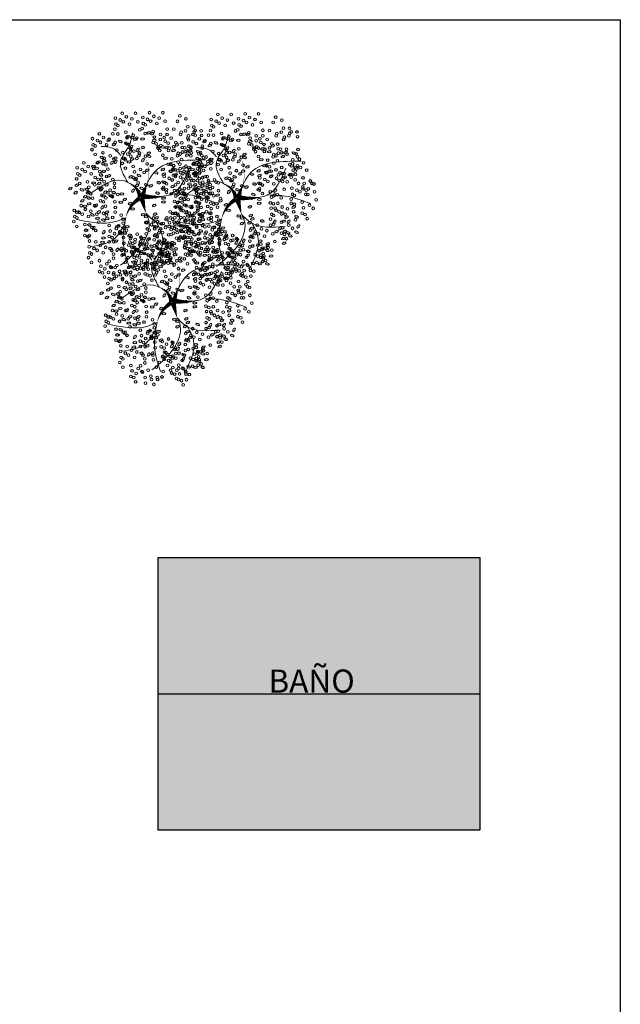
# Model space of a CAD drawing. Header units: millimetres. Extents: x 2152 to 2451, y 445 to 514.
# Tile 9 of 23: x 2216 to 2234, y 474 to 504. Entities that reach past the tile are written whole.
import ezdxf

# ---------------------------------------------------------------- set-up
doc = ezdxf.new("R2010")
doc.units = ezdxf.units.MM
doc.layers.add('01 - Vegetación', color=3, linetype='Continuous', lineweight=0)
doc.layers.add('Cotas', color=3, linetype='Continuous')
doc.layers.add('PAREDE', color=6, linetype='Continuous')

# ---------------------------------------------------------------- blocks, each defined once
blk = doc.blocks.new('17')
at = {"layer": '01 - Vegetación'}
for points in [[(4495.84, 1680.23, 1.33, 0.0221, 0.199177), (4489.97, 1684.48, 0.0221, 0.0221, 1.224983)], [(4496.02, 1680.23, 1.33, 0.0221, 0.286986), (4500.47, 1683.82, 0.0221, 0.0221, -1.494927)], [(4497.07, 1679.43, 0.133, 0.0221, 0.381476), (4512.91, 1682.47, 0.0221, 0.0221, -1.841687)], [(4496.02, 1679.76, 1.77, 0.0221, 0), (4491.39, 1678.53, 0.0221, 0.0221, 0)], [(4496.02, 1679.66, 1.77, 0.0221, 0), (4500.28, 1678.15, 0.0221, 0.0221, 0)], [(4496.4, 1679.85, 1.77, 0.0221, 0.074947), (4496.4, 1672.95, 0.0221, 0.0221, 0.762797)]]:
    blk.add_lwpolyline(points, format="xyseb", dxfattribs=at)
for points in [[(4490, 1684.47), (4488.83, 1687.51), (4489.5, 1699.09)], [(4487.73, 1684.98), (4483.44, 1688.25), (4481.42, 1694.81)], [(4497.83, 1680.19), (4501.11, 1685.48), (4497.33, 1694.81)], [(4508.5, 1685.98), (4510.45, 1688), (4511.21, 1691.78)], [(4490, 1684.47), (4482.94, 1685.23), (4475.36, 1683.47)], [(4491.39, 1678.53), (4489.02, 1677.58), (4485.46, 1677.92), (4475.87, 1685.99)], [(4500.47, 1683.82), (4506.92, 1685.99), (4511.46, 1683.47), (4515.25, 1682.46)], [(4497.07, 1679.43), (4503.89, 1675.65), (4507.17, 1660.78)], [(4488.74, 1675.4), (4484.7, 1673.64), (4475.11, 1676.16)], [(4491.39, 1678.53), (4489, 1675.9), (4487.73, 1665.57)], [(4496.57, 1678.43), (4497.07, 1670.86), (4505.15, 1665.32)], [(4497.07, 1670.11), (4496.82, 1665.57), (4494.55, 1658.01)]]:
    blk.add_spline(points, degree=3, dxfattribs=at)
blk = doc.blocks.new('16')
at = {"layer": '01 - Vegetación'}
h = blk.add_hatch(color=40, dxfattribs=at)
h.set_gradient(color1=(255, 191, 0), color2=(223, 255, 127), rotation=180, centered=1, tint=1, name='INVSPHERICAL')
edge = h.paths.add_edge_path()
edge.add_ellipse((4538.847, 1678.642), major_axis=(-0.0033, 0.0777), ratio=0.578492, start_angle=0, end_angle=360, ccw=False)
edge = h.paths.add_edge_path()
edge.add_ellipse((4538.961, 1678.487), major_axis=(-0.0349, 0.0695), ratio=0.578492, start_angle=0, end_angle=360, ccw=False)
edge = h.paths.add_edge_path()
edge.add_ellipse((4538.69, 1678.926), major_axis=(-0.0594, 0.0503), ratio=0.578492, start_angle=0, end_angle=360, ccw=False)
edge = h.paths.add_edge_path()
edge.add_ellipse((4538.676, 1678.266), major_axis=(-0.0033, 0.0777), ratio=0.578492, start_angle=0, end_angle=360, ccw=False)
edge = h.paths.add_edge_path()
edge.add_ellipse((4541.23, 1679.281), major_axis=(0.0274, 0.0728), ratio=0.578492, start_angle=0, end_angle=360, ccw=False)
edge = h.paths.add_edge_path()
edge.add_ellipse((4540.829, 1679.36), major_axis=(-0.0349, 0.0695), ratio=0.578492, start_angle=0, end_angle=360, ccw=False)
edge = h.paths.add_edge_path()
edge.add_ellipse((4541.174, 1679.607), major_axis=(-0.0349, 0.0695), ratio=0.578492, start_angle=0, end_angle=360, ccw=False)
edge = h.paths.add_edge_path()
edge.add_ellipse((4541.072, 1679.421), major_axis=(0.0274, 0.0728), ratio=0.578492, start_angle=0, end_angle=360, ccw=False)
edge = h.paths.add_edge_path()
edge.add_ellipse((4540.113, 1679.632), major_axis=(-0.0349, 0.0695), ratio=0.578492, start_angle=0, end_angle=360, ccw=False)
edge = h.paths.add_edge_path()
edge.add_ellipse((4540.279, 1679.843), major_axis=(-0.0349, 0.0695), ratio=0.578492, start_angle=0, end_angle=360, ccw=False)
edge = h.paths.add_edge_path()
edge.add_ellipse((4540.165, 1679.999), major_axis=(-0.0033, 0.0777), ratio=0.578492, start_angle=0, end_angle=360, ccw=False)
edge = h.paths.add_edge_path()
edge.add_ellipse((4540.499, 1679.956), major_axis=(-0.0033, 0.0777), ratio=0.578492, start_angle=0, end_angle=360, ccw=False)
edge = h.paths.add_edge_path()
edge.add_ellipse((4540.629, 1679.513), major_axis=(-0.0594, 0.0503), ratio=0.578492, start_angle=0, end_angle=360, ccw=False)
edge = h.paths.add_edge_path()
edge.add_ellipse((4540.551, 1680.278), major_axis=(0.0274, 0.0728), ratio=0.578492, start_angle=0, end_angle=360, ccw=False)
edge = h.paths.add_edge_path()
edge.add_ellipse((4539.201, 1679.744), major_axis=(-0.0033, 0.0777), ratio=0.578492, start_angle=0, end_angle=360, ccw=False)
edge = h.paths.add_edge_path()
edge.add_ellipse((4539.14, 1679.893), major_axis=(0.0274, 0.0728), ratio=0.578492, start_angle=0, end_angle=360, ccw=False)
edge = h.paths.add_edge_path()
edge.add_ellipse((4539.208, 1680.126), major_axis=(-0.0033, 0.0777), ratio=0.578492, start_angle=0, end_angle=360, ccw=False)
edge = h.paths.add_edge_path()
edge.add_ellipse((4538.979, 1680.681), major_axis=(-0.0594, 0.0503), ratio=0.578492, start_angle=0, end_angle=360, ccw=False)
edge = h.paths.add_edge_path()
edge.add_ellipse((4538.577, 1680.728), major_axis=(-0.0033, 0.0777), ratio=0.578492, start_angle=0, end_angle=360, ccw=False)
edge = h.paths.add_edge_path()
edge.add_ellipse((4538.926, 1680.033), major_axis=(0.0274, 0.0728), ratio=0.578492, start_angle=0, end_angle=360, ccw=False)
edge = h.paths.add_edge_path()
edge.add_ellipse((4538.95, 1679.842), major_axis=(0.0274, 0.0728), ratio=0.578492, start_angle=0, end_angle=360, ccw=False)
edge = h.paths.add_edge_path()
edge.add_ellipse((4538.621, 1680.191), major_axis=(-0.0349, 0.0695), ratio=0.578492, start_angle=0, end_angle=360, ccw=False)
edge = h.paths.add_edge_path()
edge.add_ellipse((4538.328, 1680.411), major_axis=(0.0274, 0.0728), ratio=0.578492, start_angle=0, end_angle=360, ccw=False)
edge = h.paths.add_edge_path()
edge.add_ellipse((4538.283, 1680.138), major_axis=(-0.0594, 0.0503), ratio=0.578492, start_angle=0, end_angle=360, ccw=False)
edge = h.paths.add_edge_path()
edge.add_ellipse((4538.32, 1679.993), major_axis=(-0.0594, 0.0503), ratio=0.578492, start_angle=0, end_angle=360, ccw=False)
edge = h.paths.add_edge_path()
edge.add_ellipse((4538.755, 1680.687), major_axis=(-0.0033, 0.0777), ratio=0.578492, start_angle=0, end_angle=360, ccw=False)
edge = h.paths.add_edge_path()
edge.add_ellipse((4538.834, 1681.261), major_axis=(-0.0349, 0.0695), ratio=0.578492, start_angle=0, end_angle=360, ccw=False)
edge = h.paths.add_edge_path()
edge.add_ellipse((4539.054, 1681.374), major_axis=(-0.0033, 0.0777), ratio=0.578492, start_angle=0, end_angle=360, ccw=False)
edge = h.paths.add_edge_path()
edge.add_ellipse((4539.147, 1681.076), major_axis=(-0.0594, 0.0503), ratio=0.578492, start_angle=0, end_angle=360, ccw=False)
edge = h.paths.add_edge_path()
edge.add_ellipse((4539.52, 1680.541), major_axis=(-0.0033, 0.0777), ratio=0.578492, start_angle=0, end_angle=360, ccw=False)
edge = h.paths.add_edge_path()
edge.add_ellipse((4539.459, 1680.689), major_axis=(0.0274, 0.0728), ratio=0.578492, start_angle=0, end_angle=360, ccw=False)
edge = h.paths.add_edge_path()
edge.add_ellipse((4539.527, 1680.923), major_axis=(-0.0033, 0.0777), ratio=0.578492, start_angle=0, end_angle=360, ccw=False)
edge = h.paths.add_edge_path()
edge.add_ellipse((4539.265, 1681.244), major_axis=(0.0274, 0.0728), ratio=0.578492, start_angle=0, end_angle=360, ccw=False)
edge = h.paths.add_edge_path()
edge.add_ellipse((4539.188, 1677.478), major_axis=(-0.0594, 0.0503), ratio=0.578492, start_angle=0, end_angle=360, ccw=False)
edge = h.paths.add_edge_path()
edge.add_ellipse((4539.473, 1678.19), major_axis=(0.0274, 0.0728), ratio=0.578492, start_angle=0, end_angle=360, ccw=False)
edge = h.paths.add_edge_path()
edge.add_ellipse((4540.696, 1678.325), major_axis=(0.0274, 0.0728), ratio=0.578492, start_angle=0, end_angle=360, ccw=False)
edge = h.paths.add_edge_path()
edge.add_ellipse((4540.33, 1678.305), major_axis=(-0.0033, 0.0777), ratio=0.578492, start_angle=0, end_angle=360, ccw=False)
edge = h.paths.add_edge_path()
edge.add_ellipse((4540.174, 1678.307), major_axis=(-0.0033, 0.0777), ratio=0.578492, start_angle=0, end_angle=360, ccw=False)
edge = h.paths.add_edge_path()
edge.add_ellipse((4540.488, 1677.717), major_axis=(-0.0594, 0.0503), ratio=0.578492, start_angle=0, end_angle=360, ccw=False)
edge = h.paths.add_edge_path()
edge.add_ellipse((4540.676, 1677.675), major_axis=(-0.0594, 0.0503), ratio=0.578492, start_angle=0, end_angle=360, ccw=False)
edge = h.paths.add_edge_path()
edge.add_ellipse((4539.469, 1677.341), major_axis=(-0.0033, 0.0777), ratio=0.578492, start_angle=0, end_angle=360, ccw=False)
edge = h.paths.add_edge_path()
edge.add_ellipse((4539.773, 1677.406), major_axis=(-0.0594, 0.0503), ratio=0.578492, start_angle=0, end_angle=360, ccw=False)
edge = h.paths.add_edge_path()
edge.add_ellipse((4539.631, 1677.23), major_axis=(-0.0349, 0.0695), ratio=0.578492, start_angle=0, end_angle=360, ccw=False)
edge = h.paths.add_edge_path()
edge.add_ellipse((4539.445, 1677.695), major_axis=(-0.0594, 0.0503), ratio=0.578492, start_angle=0, end_angle=360, ccw=False)
edge = h.paths.add_edge_path()
edge.add_ellipse((4542.676, 1679.136), major_axis=(-0.0033, 0.0777), ratio=0.578492, start_angle=0, end_angle=360, ccw=False)
edge = h.paths.add_edge_path()
edge.add_ellipse((4542.661, 1679.428), major_axis=(-0.0033, 0.0777), ratio=0.578492, start_angle=0, end_angle=360, ccw=False)
edge = h.paths.add_edge_path()
edge.add_ellipse((4542.742, 1679.554), major_axis=(-0.0033, 0.0777), ratio=0.578492, start_angle=0, end_angle=360, ccw=False)
edge = h.paths.add_edge_path()
edge.add_ellipse((4542.776, 1679.728), major_axis=(-0.0349, 0.0695), ratio=0.578492, start_angle=0, end_angle=360, ccw=False)
edge = h.paths.add_edge_path()
edge.add_ellipse((4542.477, 1679.745), major_axis=(0.0274, 0.0728), ratio=0.578492, start_angle=0, end_angle=360, ccw=False)
edge = h.paths.add_edge_path()
edge.add_ellipse((4542.578, 1680.02), major_axis=(0.0274, 0.0728), ratio=0.578492, start_angle=0, end_angle=360, ccw=False)
edge = h.paths.add_edge_path()
edge.add_ellipse((4542.466, 1680.268), major_axis=(-0.0349, 0.0695), ratio=0.578492, start_angle=0, end_angle=360, ccw=False)
edge = h.paths.add_edge_path()
edge.add_ellipse((4542.632, 1680.479), major_axis=(-0.0349, 0.0695), ratio=0.578492, start_angle=0, end_angle=360, ccw=False)
edge = h.paths.add_edge_path()
edge.add_ellipse((4542.359, 1679.577), major_axis=(-0.0594, 0.0503), ratio=0.578492, start_angle=0, end_angle=360, ccw=False)
edge = h.paths.add_edge_path()
edge.add_ellipse((4542.171, 1679.619), major_axis=(-0.0594, 0.0503), ratio=0.578492, start_angle=0, end_angle=360, ccw=False)
edge = h.paths.add_edge_path()
edge.add_ellipse((4542.246, 1679.328), major_axis=(-0.0594, 0.0503), ratio=0.578492, start_angle=0, end_angle=360, ccw=False)
edge = h.paths.add_edge_path()
edge.add_ellipse((4542.369, 1678.498), major_axis=(0.0274, 0.0728), ratio=0.578492, start_angle=0, end_angle=360, ccw=False)
edge = h.paths.add_edge_path()
edge.add_ellipse((4542.902, 1678.749), major_axis=(-0.0349, 0.0695), ratio=0.578492, start_angle=0, end_angle=360, ccw=False)
edge = h.paths.add_edge_path()
edge.add_ellipse((4542.925, 1678.897), major_axis=(-0.0349, 0.0695), ratio=0.578492, start_angle=0, end_angle=360, ccw=False)
edge = h.paths.add_edge_path()
edge.add_ellipse((4542.628, 1678.671), major_axis=(-0.0033, 0.0777), ratio=0.578492, start_angle=0, end_angle=360, ccw=False)
edge = h.paths.add_edge_path()
edge.add_ellipse((4542.11, 1678.896), major_axis=(-0.0349, 0.0695), ratio=0.578492, start_angle=0, end_angle=360, ccw=False)
edge = h.paths.add_edge_path()
edge.add_ellipse((4542.34, 1678.18), major_axis=(-0.0349, 0.0695), ratio=0.578492, start_angle=0, end_angle=360, ccw=False)
edge = h.paths.add_edge_path()
edge.add_ellipse((4538.137, 1679.191), major_axis=(-0.0349, 0.0695), ratio=0.578492, start_angle=0, end_angle=360, ccw=False)
edge = h.paths.add_edge_path()
edge.add_ellipse((4538.099, 1678.758), major_axis=(-0.0594, 0.0503), ratio=0.578492, start_angle=0, end_angle=360, ccw=False)
edge = h.paths.add_edge_path()
edge.add_ellipse((4537.796, 1678.552), major_axis=(0.0274, 0.0728), ratio=0.578492, start_angle=0, end_angle=360, ccw=False)
edge = h.paths.add_edge_path()
edge.add_ellipse((4537.776, 1678.277), major_axis=(-0.0033, 0.0777), ratio=0.578492, start_angle=0, end_angle=360, ccw=False)
edge = h.paths.add_edge_path()
edge.add_ellipse((4539.181, 1678.6), major_axis=(-0.0033, 0.0777), ratio=0.578492, start_angle=0, end_angle=360, ccw=False)
edge = h.paths.add_edge_path()
edge.add_ellipse((4538.502, 1678.968), major_axis=(-0.0594, 0.0503), ratio=0.578492, start_angle=0, end_angle=360, ccw=False)
edge = h.paths.add_edge_path()
edge.add_ellipse((4538.615, 1679.216), major_axis=(-0.0594, 0.0503), ratio=0.578492, start_angle=0, end_angle=360, ccw=False)
edge = h.paths.add_edge_path()
edge.add_ellipse((4538.188, 1679.557), major_axis=(-0.0033, 0.0777), ratio=0.578492, start_angle=0, end_angle=360, ccw=False)
edge = h.paths.add_edge_path()
edge.add_ellipse((4538.203, 1679.265), major_axis=(-0.0033, 0.0777), ratio=0.578492, start_angle=0, end_angle=360, ccw=False)
edge = h.paths.add_edge_path()
edge.add_ellipse((4538.285, 1679.391), major_axis=(-0.0033, 0.0777), ratio=0.578492, start_angle=0, end_angle=360, ccw=False)
edge = h.paths.add_edge_path()
edge.add_ellipse((4538.856, 1679.647), major_axis=(-0.0349, 0.0695), ratio=0.578492, start_angle=0, end_angle=360, ccw=False)
edge = h.paths.add_edge_path()
edge.add_ellipse((4538.272, 1678.751), major_axis=(0.0274, 0.0728), ratio=0.578492, start_angle=0, end_angle=360, ccw=False)
edge = h.paths.add_edge_path()
edge.add_ellipse((4540.863, 1678.985), major_axis=(0.0274, 0.0728), ratio=0.578492, start_angle=0, end_angle=360, ccw=False)
edge = h.paths.add_edge_path()
edge.add_ellipse((4540.823, 1678.811), major_axis=(-0.0349, 0.0695), ratio=0.578492, start_angle=0, end_angle=360, ccw=False)
edge = h.paths.add_edge_path()
edge.add_ellipse((4541.446, 1678.949), major_axis=(-0.0349, 0.0695), ratio=0.578492, start_angle=0, end_angle=360, ccw=False)
edge = h.paths.add_edge_path()
edge.add_ellipse((4540.434, 1680.393), major_axis=(-0.0033, 0.0777), ratio=0.578492, start_angle=0, end_angle=360, ccw=False)
edge = h.paths.add_edge_path()
edge.add_ellipse((4540.419, 1680.685), major_axis=(-0.0033, 0.0777), ratio=0.578492, start_angle=0, end_angle=360, ccw=False)
edge = h.paths.add_edge_path()
edge.add_ellipse((4539.773, 1680.547), major_axis=(-0.0349, 0.0695), ratio=0.578492, start_angle=0, end_angle=360, ccw=False)
edge = h.paths.add_edge_path()
edge.add_ellipse((4539.782, 1680.87), major_axis=(-0.0349, 0.0695), ratio=0.578492, start_angle=0, end_angle=360, ccw=False)
edge = h.paths.add_edge_path()
edge.add_ellipse((4539.668, 1681.126), major_axis=(0.0274, 0.0728), ratio=0.578492, start_angle=0, end_angle=360, ccw=False)
edge = h.paths.add_edge_path()
edge.add_ellipse((4540.336, 1681.276), major_axis=(0.0274, 0.0728), ratio=0.578492, start_angle=0, end_angle=360, ccw=False)
edge = h.paths.add_edge_path()
edge.add_ellipse((4540.381, 1681.413), major_axis=(-0.0349, 0.0695), ratio=0.578492, start_angle=0, end_angle=360, ccw=False)
edge = h.paths.add_edge_path()
edge.add_ellipse((4540.225, 1681.525), major_axis=(-0.0349, 0.0695), ratio=0.578492, start_angle=0, end_angle=360, ccw=False)
edge = h.paths.add_edge_path()
edge.add_ellipse((4540.009, 1681.424), major_axis=(-0.0033, 0.0777), ratio=0.578492, start_angle=0, end_angle=360, ccw=False)
edge = h.paths.add_edge_path()
edge.add_ellipse((4540.106, 1681.258), major_axis=(-0.0033, 0.0777), ratio=0.578492, start_angle=0, end_angle=360, ccw=False)
edge = h.paths.add_edge_path()
edge.add_ellipse((4540.036, 1680.989), major_axis=(-0.0594, 0.0503), ratio=0.578492, start_angle=0, end_angle=360, ccw=False)
edge = h.paths.add_edge_path()
edge.add_ellipse((4539.967, 1680.73), major_axis=(-0.0594, 0.0503), ratio=0.578492, start_angle=0, end_angle=360, ccw=False)
edge = h.paths.add_edge_path()
edge.add_ellipse((4541.92, 1680.217), major_axis=(-0.0033, 0.0777), ratio=0.578492, start_angle=0, end_angle=360, ccw=False)
edge = h.paths.add_edge_path()
edge.add_ellipse((4541.222, 1680.466), major_axis=(-0.0349, 0.0695), ratio=0.578492, start_angle=0, end_angle=360, ccw=False)
edge = h.paths.add_edge_path()
edge.add_ellipse((4541.387, 1680.676), major_axis=(-0.0349, 0.0695), ratio=0.578492, start_angle=0, end_angle=360, ccw=False)
edge = h.paths.add_edge_path()
edge.add_ellipse((4541.251, 1680.784), major_axis=(0.0274, 0.0728), ratio=0.578492, start_angle=0, end_angle=360, ccw=False)
edge = h.paths.add_edge_path()
edge.add_ellipse((4541.818, 1680.659), major_axis=(0.0274, 0.0728), ratio=0.578492, start_angle=0, end_angle=360, ccw=False)
edge = h.paths.add_edge_path()
edge.add_ellipse((4541.942, 1680.743), major_axis=(0.0274, 0.0728), ratio=0.578492, start_angle=0, end_angle=360, ccw=False)
edge = h.paths.add_edge_path()
edge.add_ellipse((4541.762, 1680.886), major_axis=(-0.0349, 0.0695), ratio=0.578492, start_angle=0, end_angle=360, ccw=False)
edge = h.paths.add_edge_path()
edge.add_ellipse((4541.592, 1681.082), major_axis=(-0.0033, 0.0777), ratio=0.578492, start_angle=0, end_angle=360, ccw=False)
edge = h.paths.add_edge_path()
edge.add_ellipse((4541.511, 1680.956), major_axis=(-0.0033, 0.0777), ratio=0.578492, start_angle=0, end_angle=360, ccw=False)
edge = h.paths.add_edge_path()
edge.add_ellipse((4541.775, 1680.201), major_axis=(-0.0594, 0.0503), ratio=0.578492, start_angle=0, end_angle=360, ccw=False)
edge = h.paths.add_edge_path()
edge.add_ellipse((4541.737, 1680.346), major_axis=(-0.0594, 0.0503), ratio=0.578492, start_angle=0, end_angle=360, ccw=False)
edge = h.paths.add_edge_path()
edge.add_ellipse((4541.843, 1679.118), major_axis=(-0.0594, 0.0503), ratio=0.578492, start_angle=0, end_angle=360, ccw=False)
edge = h.paths.add_edge_path()
edge.add_ellipse((4541.881, 1679.551), major_axis=(-0.0349, 0.0695), ratio=0.578492, start_angle=0, end_angle=360, ccw=False)
edge = h.paths.add_edge_path()
edge.add_ellipse((4542.015, 1679.29), major_axis=(-0.0349, 0.0695), ratio=0.578492, start_angle=0, end_angle=360, ccw=False)
edge = h.paths.add_edge_path()
edge.add_ellipse((4541.91, 1679.869), major_axis=(0.0274, 0.0728), ratio=0.578492, start_angle=0, end_angle=360, ccw=False)
edge = h.paths.add_edge_path()
edge.add_ellipse((4541.769, 1679.666), major_axis=(-0.0033, 0.0777), ratio=0.578492, start_angle=0, end_angle=360, ccw=False)
edge = h.paths.add_edge_path()
edge.add_ellipse((4539.676, 1679.115), major_axis=(-0.0033, 0.0777), ratio=0.578492, start_angle=0, end_angle=360, ccw=False)
edge = h.paths.add_edge_path()
edge.add_ellipse((4539.594, 1678.989), major_axis=(-0.0033, 0.0777), ratio=0.578492, start_angle=0, end_angle=360, ccw=False)
edge = h.paths.add_edge_path()
edge.add_ellipse((4539.898, 1679.531), major_axis=(-0.0033, 0.0777), ratio=0.578492, start_angle=0, end_angle=360, ccw=False)
edge = h.paths.add_edge_path()
edge.add_ellipse((4539.697, 1678.641), major_axis=(-0.0349, 0.0695), ratio=0.578492, start_angle=0, end_angle=360, ccw=False)
edge = h.paths.add_edge_path()
edge.add_ellipse((4539.398, 1678.691), major_axis=(-0.0349, 0.0695), ratio=0.578492, start_angle=0, end_angle=360, ccw=False)
edge = h.paths.add_edge_path()
edge.add_ellipse((4539.555, 1678.579), major_axis=(-0.0349, 0.0695), ratio=0.578492, start_angle=0, end_angle=360, ccw=False)
edge = h.paths.add_edge_path()
edge.add_ellipse((4540.714, 1679.167), major_axis=(0.0274, 0.0728), ratio=0.578492, start_angle=0, end_angle=360, ccw=False)
edge = h.paths.add_edge_path()
edge.add_ellipse((4540.549, 1681.79), major_axis=(-0.0349, 0.0695), ratio=0.578492, start_angle=0, end_angle=360, ccw=False)
edge = h.paths.add_edge_path()
edge.add_ellipse((4540.715, 1682.001), major_axis=(-0.0349, 0.0695), ratio=0.578492, start_angle=0, end_angle=360, ccw=False)
edge = h.paths.add_edge_path()
edge.add_ellipse((4540.848, 1681.741), major_axis=(-0.0349, 0.0695), ratio=0.578492, start_angle=0, end_angle=360, ccw=False)
edge = h.paths.add_edge_path()
edge.add_ellipse((4540.661, 1681.542), major_axis=(0.0274, 0.0728), ratio=0.578492, start_angle=0, end_angle=360, ccw=False)
edge = h.paths.add_edge_path()
edge.add_ellipse((4540.684, 1681.351), major_axis=(0.0274, 0.0728), ratio=0.578492, start_angle=0, end_angle=360, ccw=False)
edge = h.paths.add_edge_path()
edge.add_ellipse((4540.56, 1681.267), major_axis=(0.0274, 0.0728), ratio=0.578492, start_angle=0, end_angle=360, ccw=False)
edge = h.paths.add_edge_path()
edge.add_ellipse((4540.528, 1678.539), major_axis=(0.0274, 0.0728), ratio=0.578492, start_angle=0, end_angle=360, ccw=False)
edge = h.paths.add_edge_path()
edge.add_ellipse((4540.38, 1678.647), major_axis=(0.0274, 0.0728), ratio=0.578492, start_angle=0, end_angle=360, ccw=False)
edge = h.paths.add_edge_path()
edge.add_ellipse((4540.034, 1678.678), major_axis=(-0.0349, 0.0695), ratio=0.578492, start_angle=0, end_angle=360, ccw=False)
edge = h.paths.add_edge_path()
edge.add_ellipse((4540.944, 1678.493), major_axis=(0.0274, 0.0728), ratio=0.578492, start_angle=0, end_angle=360, ccw=False)
edge = h.paths.add_edge_path()
edge.add_ellipse((4541.625, 1678.77), major_axis=(-0.0349, 0.0695), ratio=0.578492, start_angle=0, end_angle=360, ccw=False)
edge = h.paths.add_edge_path()
edge.add_ellipse((4541.994, 1678.887), major_axis=(0.0274, 0.0728), ratio=0.578492, start_angle=0, end_angle=360, ccw=False)
edge = h.paths.add_edge_path()
edge.add_ellipse((4541.336, 1678.598), major_axis=(0.0274, 0.0728), ratio=0.578492, start_angle=0, end_angle=360, ccw=False)
edge = h.paths.add_edge_path()
edge.add_ellipse((4539.381, 1678.993), major_axis=(-0.0349, 0.0695), ratio=0.578492, start_angle=0, end_angle=360, ccw=False)
edge = h.paths.add_edge_path()
edge.add_ellipse((4540.938, 1681.079), major_axis=(-0.0033, 0.0777), ratio=0.578492, start_angle=0, end_angle=360, ccw=False)
edge = h.paths.add_edge_path()
edge.add_ellipse((4540.699, 1680.759), major_axis=(-0.0594, 0.0503), ratio=0.578492, start_angle=0, end_angle=360, ccw=False)
edge = h.paths.add_edge_path()
edge.add_ellipse((4540.908, 1680.857), major_axis=(-0.0349, 0.0695), ratio=0.578492, start_angle=0, end_angle=360, ccw=False)
edge = h.paths.add_edge_path()
edge.add_ellipse((4540.863, 1680.561), major_axis=(-0.0349, 0.0695), ratio=0.578492, start_angle=0, end_angle=360, ccw=False)
edge = h.paths.add_edge_path()
edge.add_ellipse((4540.564, 1680.61), major_axis=(-0.0349, 0.0695), ratio=0.578492, start_angle=0, end_angle=360, ccw=False)
edge = h.paths.add_edge_path()
edge.add_ellipse((4539.771, 1681.729), major_axis=(-0.0349, 0.0695), ratio=0.578492, start_angle=0, end_angle=360, ccw=False)
edge = h.paths.add_edge_path()
edge.add_ellipse((4540.968, 1678.302), major_axis=(0.0274, 0.0728), ratio=0.578492, start_angle=0, end_angle=360, ccw=False)
edge = h.paths.add_edge_path()
edge.add_ellipse((4541.908, 1678.227), major_axis=(-0.0033, 0.0777), ratio=0.578492, start_angle=0, end_angle=360, ccw=False)
edge = h.paths.add_edge_path()
edge.add_ellipse((4541.283, 1678.297), major_axis=(-0.0349, 0.0695), ratio=0.578492, start_angle=0, end_angle=360, ccw=False)
edge = h.paths.add_edge_path()
edge.add_ellipse((4541.463, 1678.333), major_axis=(-0.0349, 0.0695), ratio=0.578492, start_angle=0, end_angle=360, ccw=False)
edge = h.paths.add_edge_path()
edge.add_ellipse((4538.021, 1678.159), major_axis=(0.0274, 0.0728), ratio=0.578492, start_angle=0, end_angle=360, ccw=False)
edge = h.paths.add_edge_path()
edge.add_ellipse((4537.772, 1677.992), major_axis=(0.0274, 0.0728), ratio=0.578492, start_angle=0, end_angle=360, ccw=False)
edge = h.paths.add_edge_path()
edge.add_ellipse((4538.082, 1677.841), major_axis=(-0.0033, 0.0777), ratio=0.578492, start_angle=0, end_angle=360, ccw=False)
edge = h.paths.add_edge_path()
edge.add_ellipse((4538.572, 1677.966), major_axis=(-0.0349, 0.0695), ratio=0.578492, start_angle=0, end_angle=360, ccw=False)
edge = h.paths.add_edge_path()
edge.add_ellipse((4538.311, 1677.99), major_axis=(0.0274, 0.0728), ratio=0.578492, start_angle=0, end_angle=360, ccw=False)
edge = h.paths.add_edge_path()
edge.add_ellipse((4538.394, 1678.174), major_axis=(0.0274, 0.0728), ratio=0.578492, start_angle=0, end_angle=360, ccw=False)
edge = h.paths.add_edge_path()
edge.add_ellipse((4538.776, 1677.355), major_axis=(-0.0349, 0.0695), ratio=0.578492, start_angle=0, end_angle=360, ccw=False)
edge = h.paths.add_edge_path()
edge.add_ellipse((4538.597, 1677.319), major_axis=(-0.0349, 0.0695), ratio=0.578492, start_angle=0, end_angle=360, ccw=False)
edge = h.paths.add_edge_path()
edge.add_ellipse((4539.063, 1677.621), major_axis=(-0.0349, 0.0695), ratio=0.578492, start_angle=0, end_angle=360, ccw=False)
edge = h.paths.add_edge_path()
edge.add_ellipse((4539.033, 1676.828), major_axis=(0.0274, 0.0728), ratio=0.578492, start_angle=0, end_angle=360, ccw=False)
edge = h.paths.add_edge_path()
edge.add_ellipse((4539.009, 1677.162), major_axis=(0.0274, 0.0728), ratio=0.578492, start_angle=0, end_angle=360, ccw=False)
edge = h.paths.add_edge_path()
edge.add_ellipse((4538.885, 1677.078), major_axis=(0.0274, 0.0728), ratio=0.578492, start_angle=0, end_angle=360, ccw=False)
edge = h.paths.add_edge_path()
edge.add_ellipse((4539.054, 1677.298), major_axis=(-0.0349, 0.0695), ratio=0.578492, start_angle=0, end_angle=360, ccw=False)
edge = h.paths.add_edge_path()
edge.add_ellipse((4542.221, 1677.913), major_axis=(-0.0033, 0.0777), ratio=0.578492, start_angle=0, end_angle=360, ccw=False)
edge = h.paths.add_edge_path()
edge.add_ellipse((4542.451, 1677.771), major_axis=(-0.0349, 0.0695), ratio=0.578492, start_angle=0, end_angle=360, ccw=False)
edge = h.paths.add_edge_path()
edge.add_ellipse((4541.18, 1677.355), major_axis=(-0.0349, 0.0695), ratio=0.578492, start_angle=0, end_angle=360, ccw=False)
edge = h.paths.add_edge_path()
edge.add_ellipse((4541.671, 1678.102), major_axis=(-0.0033, 0.0777), ratio=0.578492, start_angle=0, end_angle=360, ccw=False)
edge = h.paths.add_edge_path()
edge.add_ellipse((4541.411, 1678.017), major_axis=(-0.0033, 0.0777), ratio=0.578492, start_angle=0, end_angle=360, ccw=False)
edge = h.paths.add_edge_path()
edge.add_ellipse((4542.075, 1677.637), major_axis=(-0.0594, 0.0503), ratio=0.578492, start_angle=0, end_angle=360, ccw=False)
edge = h.paths.add_edge_path()
edge.add_ellipse((4541.252, 1677.826), major_axis=(-0.0349, 0.0695), ratio=0.578492, start_angle=0, end_angle=360, ccw=False)
edge = h.paths.add_edge_path()
edge.add_ellipse((4541.596, 1676.853), major_axis=(-0.0033, 0.0777), ratio=0.578492, start_angle=0, end_angle=360, ccw=False)
edge = h.paths.add_edge_path()
edge.add_ellipse((4541.655, 1677.018), major_axis=(-0.0033, 0.0777), ratio=0.578492, start_angle=0, end_angle=360, ccw=False)
edge = h.paths.add_edge_path()
edge.add_ellipse((4542.033, 1677.371), major_axis=(-0.0349, 0.0695), ratio=0.578492, start_angle=0, end_angle=360, ccw=False)
edge = h.paths.add_edge_path()
edge.add_ellipse((4542.19, 1677.259), major_axis=(-0.0349, 0.0695), ratio=0.578492, start_angle=0, end_angle=360, ccw=False)
edge = h.paths.add_edge_path()
edge.add_ellipse((4542.168, 1676.931), major_axis=(0.0274, 0.0728), ratio=0.578492, start_angle=0, end_angle=360, ccw=False)
edge = h.paths.add_edge_path()
edge.add_ellipse((4542.176, 1677.433), major_axis=(-0.0349, 0.0695), ratio=0.578492, start_angle=0, end_angle=360, ccw=False)
edge = h.paths.add_edge_path()
edge.add_ellipse((4541.313, 1677.094), major_axis=(-0.0349, 0.0695), ratio=0.578492, start_angle=0, end_angle=360, ccw=False)
edge = h.paths.add_edge_path()
edge.add_ellipse((4541.359, 1677.391), major_axis=(-0.0349, 0.0695), ratio=0.578492, start_angle=0, end_angle=360, ccw=False)
edge = h.paths.add_edge_path()
edge.add_ellipse((4540.019, 1676.943), major_axis=(-0.0349, 0.0695), ratio=0.578492, start_angle=0, end_angle=360, ccw=False)
edge = h.paths.add_edge_path()
edge.add_ellipse((4539.641, 1676.826), major_axis=(0.0274, 0.0728), ratio=0.578492, start_angle=0, end_angle=360, ccw=False)
edge = h.paths.add_edge_path()
edge.add_ellipse((4539.262, 1676.754), major_axis=(-0.0594, 0.0503), ratio=0.578492, start_angle=0, end_angle=360, ccw=False)
edge = h.paths.add_edge_path()
edge.add_ellipse((4539.45, 1677.146), major_axis=(-0.0594, 0.0503), ratio=0.578492, start_angle=0, end_angle=360, ccw=False)
at = {"layer": '01 - Vegetación', "extrusion": (0, 0, -1)}
for centre, major_axis in [((4540.715, 1682.001), (-0.0349, 0.0695)), ((4539.771, 1681.729), (-0.0349, 0.0695)), ((4540.225, 1681.525), (-0.0349, 0.0695)), ((4540.549, 1681.79), (-0.0349, 0.0695)), ((4540.848, 1681.741), (-0.0349, 0.0695)), ((4538.834, 1681.261), (-0.0349, 0.0695)), ((4539.054, 1681.374), (-0.0033, 0.0777)), ((4540.009, 1681.424), (-0.0033, 0.0777)), ((4540.106, 1681.258), (-0.0033, 0.0777)), ((4540.381, 1681.413), (-0.0349, 0.0695)), ((4540.938, 1681.079), (-0.0033, 0.0777)), ((4541.592, 1681.082), (-0.0033, 0.0777)), ((4538.577, 1680.728), (-0.0033, 0.0777)), ((4538.755, 1680.687), (-0.0033, 0.0777)), ((4539.527, 1680.923), (-0.0033, 0.0777)), ((4539.782, 1680.87), (-0.0349, 0.0695)), ((4540.419, 1680.685), (-0.0033, 0.0777)), ((4540.908, 1680.857), (-0.0349, 0.0695)), ((4541.387, 1680.676), (-0.0349, 0.0695)), ((4541.511, 1680.956), (-0.0033, 0.0777)), ((4541.762, 1680.886), (-0.0349, 0.0695)), ((4539.52, 1680.541), (-0.0033, 0.0777)), ((4539.773, 1680.547), (-0.0349, 0.0695)), ((4540.434, 1680.393), (-0.0033, 0.0777)), ((4540.564, 1680.61), (-0.0349, 0.0695)), ((4540.863, 1680.561), (-0.0349, 0.0695)), ((4541.222, 1680.466), (-0.0349, 0.0695)), ((4542.466, 1680.268), (-0.0349, 0.0695)), ((4542.632, 1680.479), (-0.0349, 0.0695)), ((4538.621, 1680.191), (-0.0349, 0.0695)), ((4539.208, 1680.126), (-0.0033, 0.0777)), ((4540.165, 1679.999), (-0.0033, 0.0777)), ((4540.499, 1679.956), (-0.0033, 0.0777)), ((4541.92, 1680.217), (-0.0033, 0.0777)), ((4538.188, 1679.557), (-0.0033, 0.0777)), ((4538.856, 1679.647), (-0.0349, 0.0695)), ((4539.201, 1679.744), (-0.0033, 0.0777)), ((4539.898, 1679.531), (-0.0033, 0.0777)), ((4540.113, 1679.632), (-0.0349, 0.0695)), ((4540.279, 1679.843), (-0.0349, 0.0695)), ((4541.174, 1679.607), (-0.0349, 0.0695)), ((4541.769, 1679.666), (-0.0033, 0.0777)), ((4541.881, 1679.551), (-0.0349, 0.0695)), ((4542.742, 1679.554), (-0.0033, 0.0777)), ((4542.776, 1679.728), (-0.0349, 0.0695)), ((4538.137, 1679.191), (-0.0349, 0.0695)), ((4538.203, 1679.265), (-0.0033, 0.0777)), ((4538.285, 1679.391), (-0.0033, 0.0777)), ((4539.676, 1679.115), (-0.0033, 0.0777)), ((4540.829, 1679.36), (-0.0349, 0.0695)), ((4542.015, 1679.29), (-0.0349, 0.0695)), ((4542.661, 1679.428), (-0.0033, 0.0777)), ((4542.676, 1679.136), (-0.0033, 0.0777)), ((4539.381, 1678.993), (-0.0349, 0.0695)), ((4539.594, 1678.989), (-0.0033, 0.0777)), ((4540.823, 1678.811), (-0.0349, 0.0695)), ((4541.446, 1678.949), (-0.0349, 0.0695)), ((4541.625, 1678.77), (-0.0349, 0.0695)), ((4542.11, 1678.896), (-0.0349, 0.0695)), ((4542.902, 1678.749), (-0.0349, 0.0695)), ((4542.925, 1678.897), (-0.0349, 0.0695)), ((4538.847, 1678.642), (-0.0033, 0.0777)), ((4538.961, 1678.487), (-0.0349, 0.0695)), ((4539.181, 1678.6), (-0.0033, 0.0777)), ((4539.398, 1678.691), (-0.0349, 0.0695)), ((4539.555, 1678.579), (-0.0349, 0.0695)), ((4539.697, 1678.641), (-0.0349, 0.0695)), ((4540.034, 1678.678), (-0.0349, 0.0695)), ((4541.463, 1678.333), (-0.0349, 0.0695)), ((4542.628, 1678.671), (-0.0033, 0.0777)), ((4537.776, 1678.277), (-0.0033, 0.0777)), ((4538.572, 1677.966), (-0.0349, 0.0695)), ((4538.676, 1678.266), (-0.0033, 0.0777)), ((4540.174, 1678.307), (-0.0033, 0.0777)), ((4540.33, 1678.305), (-0.0033, 0.0777)), ((4541.283, 1678.297), (-0.0349, 0.0695)), ((4541.411, 1678.017), (-0.0033, 0.0777)), ((4541.671, 1678.102), (-0.0033, 0.0777)), ((4541.908, 1678.227), (-0.0033, 0.0777)), ((4542.34, 1678.18), (-0.0349, 0.0695)), ((4538.082, 1677.841), (-0.0033, 0.0777)), ((4539.063, 1677.621), (-0.0349, 0.0695)), ((4541.252, 1677.826), (-0.0349, 0.0695)), ((4542.221, 1677.913), (-0.0033, 0.0777)), ((4542.451, 1677.771), (-0.0349, 0.0695)), ((4538.597, 1677.319), (-0.0349, 0.0695)), ((4538.776, 1677.355), (-0.0349, 0.0695)), ((4539.054, 1677.298), (-0.0349, 0.0695)), ((4539.469, 1677.341), (-0.0033, 0.0777)), ((4539.631, 1677.23), (-0.0349, 0.0695)), ((4541.18, 1677.355), (-0.0349, 0.0695)), ((4541.359, 1677.391), (-0.0349, 0.0695)), ((4542.033, 1677.371), (-0.0349, 0.0695)), ((4542.176, 1677.433), (-0.0349, 0.0695)), ((4542.19, 1677.259), (-0.0349, 0.0695)), ((4540.019, 1676.943), (-0.0349, 0.0695)), ((4541.313, 1677.094), (-0.0349, 0.0695)), ((4541.596, 1676.853), (-0.0033, 0.0777)), ((4541.655, 1677.018), (-0.0033, 0.0777))]:
    blk.add_ellipse(centre, major_axis=major_axis, ratio=0.578492, start_param=3.141593, end_param=9.424778, dxfattribs=at)
for centre, major_axis in [((4540.661, 1681.542), (0.0274, 0.0728)), ((4539.147, 1681.076), (-0.0594, 0.0503)), ((4539.265, 1681.244), (0.0274, 0.0728)), ((4539.668, 1681.126), (0.0274, 0.0728)), ((4540.336, 1681.276), (0.0274, 0.0728)), ((4540.56, 1681.267), (0.0274, 0.0728)), ((4540.684, 1681.351), (0.0274, 0.0728)), ((4538.979, 1680.681), (-0.0594, 0.0503)), ((4539.459, 1680.689), (0.0274, 0.0728)), ((4539.967, 1680.73), (-0.0594, 0.0503)), ((4540.036, 1680.989), (-0.0594, 0.0503)), ((4540.699, 1680.759), (-0.0594, 0.0503)), ((4541.251, 1680.784), (0.0274, 0.0728)), ((4541.818, 1680.659), (0.0274, 0.0728)), ((4541.942, 1680.743), (0.0274, 0.0728)), ((4538.328, 1680.411), (0.0274, 0.0728)), ((4540.551, 1680.278), (0.0274, 0.0728)), ((4541.737, 1680.346), (-0.0594, 0.0503)), ((4538.283, 1680.138), (-0.0594, 0.0503)), ((4538.32, 1679.993), (-0.0594, 0.0503)), ((4538.926, 1680.033), (0.0274, 0.0728)), ((4539.14, 1679.893), (0.0274, 0.0728)), ((4541.775, 1680.201), (-0.0594, 0.0503)), ((4542.578, 1680.02), (0.0274, 0.0728)), ((4538.95, 1679.842), (0.0274, 0.0728)), ((4540.629, 1679.513), (-0.0594, 0.0503)), ((4541.91, 1679.869), (0.0274, 0.0728)), ((4542.171, 1679.619), (-0.0594, 0.0503)), ((4542.359, 1679.577), (-0.0594, 0.0503)), ((4542.477, 1679.745), (0.0274, 0.0728)), ((4538.615, 1679.216), (-0.0594, 0.0503)), ((4540.714, 1679.167), (0.0274, 0.0728)), ((4541.072, 1679.421), (0.0274, 0.0728)), ((4541.23, 1679.281), (0.0274, 0.0728)), ((4541.843, 1679.118), (-0.0594, 0.0503)), ((4542.246, 1679.328), (-0.0594, 0.0503)), ((4538.099, 1678.758), (-0.0594, 0.0503)), ((4538.272, 1678.751), (0.0274, 0.0728)), ((4538.502, 1678.968), (-0.0594, 0.0503)), ((4538.69, 1678.926), (-0.0594, 0.0503)), ((4540.863, 1678.985), (0.0274, 0.0728)), ((4541.994, 1678.887), (0.0274, 0.0728)), ((4537.796, 1678.552), (0.0274, 0.0728)), ((4540.38, 1678.647), (0.0274, 0.0728)), ((4540.528, 1678.539), (0.0274, 0.0728)), ((4540.696, 1678.325), (0.0274, 0.0728)), ((4540.944, 1678.493), (0.0274, 0.0728)), ((4541.336, 1678.598), (0.0274, 0.0728)), ((4542.369, 1678.498), (0.0274, 0.0728)), ((4537.772, 1677.992), (0.0274, 0.0728)), ((4538.021, 1678.159), (0.0274, 0.0728)), ((4538.311, 1677.99), (0.0274, 0.0728)), ((4538.394, 1678.174), (0.0274, 0.0728)), ((4539.473, 1678.19), (0.0274, 0.0728)), ((4540.968, 1678.302), (0.0274, 0.0728)), ((4539.445, 1677.695), (-0.0594, 0.0503)), ((4540.488, 1677.717), (-0.0594, 0.0503)), ((4540.676, 1677.675), (-0.0594, 0.0503)), ((4542.075, 1677.637), (-0.0594, 0.0503)), ((4539.009, 1677.162), (0.0274, 0.0728)), ((4539.188, 1677.478), (-0.0594, 0.0503)), ((4539.773, 1677.406), (-0.0594, 0.0503)), ((4538.885, 1677.078), (0.0274, 0.0728)), ((4539.033, 1676.828), (0.0274, 0.0728)), ((4539.45, 1677.146), (-0.0594, 0.0503)), ((4539.641, 1676.826), (0.0274, 0.0728)), ((4542.168, 1676.931), (0.0274, 0.0728)), ((4539.262, 1676.754), (-0.0594, 0.0503))]:
    blk.add_ellipse(centre, major_axis=major_axis, ratio=0.578492, dxfattribs=at)
blk = doc.blocks.new('18')
at = {"color": 60}
for centre in [(4487.42, 1699.03), (4488.87, 1699.94), (4489.95, 1699.03), (4490.32, 1699.58), (4492.13, 1699.76), (4501.6, 1699.08), (4503.05, 1698.72), (4504.86, 1698.9), (4484.34, 1695.77), (4484.7, 1696.68), (4486.33, 1696.32), (4487.96, 1696.68), (4491.04, 1697.4), (4491.59, 1698.31), (4492.49, 1696.5), (4493.58, 1697.76), (4497.43, 1695.82), (4500.15, 1698.17), (4500.69, 1695.82), (4502.68, 1698.17), (4503.77, 1696.54), (4504.32, 1697.45), (4506.31, 1696.91), (4476.66, 1694.63), (4478.11, 1695.54), (4479.2, 1694.63), (4479.56, 1695.18), (4480.29, 1693), (4480.83, 1693.91), (4481.37, 1695.36), (4482.82, 1693.36), (4483.07, 1695.23), (4486.15, 1693.42), (4487.06, 1694.51), (4490.32, 1695.59), (4491.04, 1693.06), (4491.95, 1694.87), (4493.58, 1693.78), (4495.8, 1694.37), (4497.07, 1694.91), (4499.06, 1695.46), (4499.79, 1693.65), (4501.93, 1693.6), (4503.05, 1694.73), (4504.68, 1694.01), (4505.22, 1695.64), (4506.31, 1692.92), (4472.31, 1690.83), (4473.58, 1691.37), (4473.94, 1692.28), (4474.77, 1690.7), (4475.57, 1691.92), (4476.3, 1690.11), (4477.21, 1692.28), (4479.56, 1691.19), (4481.19, 1690.47), (4481.74, 1692.1), (4488.69, 1692.51), (4490.76, 1690.17), (4491.3, 1691.07), (4493.41, 1690.52), (4494.68, 1691.06), (4495.05, 1691.97), (4495.88, 1690.38), (4496.68, 1691.6), (4498.31, 1691.97), (4498.88, 1692.56), (4500.66, 1690.88), (4501.39, 1692.69), (4501.42, 1691.65), (4502.29, 1690.16), (4503.77, 1692.2), (4471.96, 1687.88), (4473.62, 1688.01), (4475.16, 1688.77), (4475.39, 1689.02), (4475.8, 1687.11), (4477.08, 1689.41), (4477.93, 1688.11), (4479.13, 1688.13), (4480.29, 1688.66), (4482.79, 1688), (4482.82, 1689.38), (4484.06, 1688.54), (4484.42, 1689.44), (4485.25, 1687.86), (4486.05, 1689.08), (4486.77, 1687.27), (4487.68, 1689.44), (4490.04, 1688.36), (4491.67, 1687.63), (4493.06, 1687.57), (4494.72, 1687.69), (4496.26, 1688.46), (4496.5, 1688.71), (4497.4, 1689.79), (4498.18, 1689.1), (4499.03, 1687.8), (4500.23, 1687.82), (4501.39, 1688.34), (4471.57, 1685.45), (4472.98, 1686.09), (4472.98, 1684.29), (4473.62, 1684.42), (4474.01, 1686.34), (4476.7, 1684.68), (4478.87, 1685.57), (4480.28, 1685.7), (4482.43, 1685.04), (4484.1, 1685.17), (4485.63, 1685.94), (4485.87, 1686.18), (4486.27, 1684.27), (4487.55, 1686.58), (4488.4, 1685.28), (4489.6, 1685.3), (4490.76, 1685.82), (4496.9, 1686.8), (4473.75, 1683.01), (4475.42, 1682.63), (4478.11, 1683.78), (4479, 1682.37), (4479.9, 1682.75), (4481.08, 1681.83), (4481.18, 1682.24), (4482.35, 1682.38), (4482.71, 1683.28), (4483.54, 1681.7), (4484.34, 1682.92), (4485.07, 1681.11), (4473.32, 1678.69), (4474.59, 1679.23), (4474.95, 1680.14), (4475.78, 1678.56), (4476.58, 1679.78), (4480.73, 1678.88), (4482.39, 1679.01), (4483.93, 1679.78), (4484.16, 1680.02), (4472.96, 1675.74), (4474.63, 1675.87), (4476.17, 1676.64), (4476.4, 1676.88), (4477.31, 1677.97), (4481.65, 1676.05), (4478.56, 1672.79), (4478.93, 1673.7), (4480.56, 1673.33), (4482.19, 1673.7), (4477.3, 1672.25), (4479.76, 1672.11), (4481.28, 1671.52), (4482.06, 1670.83)]:
    blk.add_circle(centre, 0.405, dxfattribs=at)
at = {"color": 62}
for centre in [(4508.79, 1693.6), (4510.24, 1694.51), (4511.33, 1693.6), (4511.69, 1694.15), (4512.96, 1692.88), (4513.51, 1694.33), (4505.71, 1690.35), (4506.08, 1691.25), (4507.71, 1690.89), (4509.34, 1691.25), (4511.69, 1690.16), (4512.42, 1691.97), (4513.87, 1691.07), (4514.96, 1692.34), (4504.45, 1689.8), (4507.53, 1687.99), (4508.43, 1689.08), (4510.06, 1687.09), (4512.42, 1687.63), (4513.33, 1689.44), (4514.96, 1688.35), (4477.2, 1681.39), (4480.46, 1681.21), (4475.75, 1680.49), (4478.29, 1680.49), (4478.65, 1681.03), (4479.37, 1678.86), (4479.92, 1679.76), (4481.91, 1679.22), (4471.4, 1676.68), (4472.67, 1677.23), (4473.03, 1678.13), (4474.66, 1677.77), (4475.39, 1675.96), (4476.29, 1678.13), (4478.65, 1677.04), (4480.28, 1676.32), (4480.82, 1677.95), (4483.43, 1676.06), (4484.88, 1675.7), (4486.69, 1675.88), (4474.48, 1674.87), (4477.02, 1673.97), (4479.26, 1672.8), (4479.37, 1674.51), (4480.89, 1672.44), (4481.91, 1675.23), (4481.98, 1675.16), (4482.52, 1672.8), (4484.51, 1675.16), (4485.6, 1673.53), (4486.15, 1674.43), (4487.05, 1672.62), (4488.14, 1673.89), (4477.63, 1671.36), (4478.9, 1671.9), (4480.71, 1669.54), (4481.61, 1670.63), (4484.88, 1671.72), (4486.51, 1670.99), (4488.14, 1669.91), (4483.25, 1668.64), (4485.6, 1669.18)]:
    blk.add_circle(centre, 0.405, dxfattribs=at)
at = {"color": 64}
for centre in [(4516.35, 1687.74), (4517.8, 1687.37), (4519.61, 1687.56), (4512.18, 1684.48), (4513.81, 1684.11), (4514.9, 1686.83), (4515.45, 1684.48), (4517.44, 1686.83), (4518.53, 1685.2), (4519.07, 1686.11), (4519.98, 1684.3), (4521.06, 1685.56), (4510.55, 1683.03), (4511.82, 1683.57), (4513.63, 1681.22), (4514.54, 1682.3), (4517.8, 1683.39), (4519.43, 1682.67), (4521.06, 1681.58), (4516.17, 1680.31), (4518.53, 1680.86), (4489.93, 1669.91), (4491.38, 1669.55), (4493.19, 1669.73), (4485.76, 1666.65), (4488.48, 1669), (4489.02, 1666.65), (4491.01, 1669), (4492.1, 1667.37), (4492.65, 1668.28), (4493.55, 1666.47), (4494.64, 1667.74), (4484.13, 1665.2), (4485.4, 1665.74), (4487.39, 1666.29), (4488.12, 1664.48), (4491.38, 1665.56), (4493.01, 1664.84), (4494.64, 1663.75), (4495.88, 1663.74), (4499.14, 1663.56), (4487.21, 1663.39), (4489.75, 1662.48), (4492.1, 1663.03), (4494.43, 1662.83), (4496.96, 1662.83), (4497.33, 1663.38), (4498.05, 1661.2), (4498.59, 1662.11), (4500.59, 1661.57), (4490.08, 1659.03), (4491.35, 1659.57), (4491.71, 1660.48), (4493.34, 1660.12), (4494.06, 1658.31), (4494.97, 1660.48), (4497.33, 1659.39), (4498.96, 1658.67), (4499.5, 1660.3), (4493.16, 1657.22), (4495.69, 1656.31), (4498.05, 1656.86), (4500.59, 1657.58)]:
    blk.add_circle(centre, 0.405, dxfattribs=at)
at = {"color": 66}
for centre in [(4504.72, 1684.6), (4506.17, 1685.5), (4507.25, 1684.6), (4507.62, 1685.14), (4509.43, 1685.32), (4501.64, 1681.34), (4502, 1682.24), (4503.63, 1681.88), (4505.26, 1682.24), (4507.62, 1681.15), (4508.34, 1682.97), (4508.89, 1683.87), (4509.79, 1682.06), (4510.88, 1683.33), (4500.37, 1680.79), (4503.45, 1678.98), (4504.36, 1680.07), (4508.34, 1678.62), (4509.25, 1680.43), (4510.88, 1679.34), (4515.09, 1678.69), (4516.54, 1679.6), (4517.63, 1678.69), (4517.99, 1679.24), (4519.8, 1679.42), (4505.99, 1678.08), (4512.01, 1675.43), (4512.37, 1676.34), (4514, 1675.98), (4515.63, 1676.34), (4517.99, 1675.25), (4518.71, 1677.06), (4519.26, 1677.97), (4520.16, 1676.16), (4521.25, 1677.43), (4497.55, 1672.33), (4499, 1673.23), (4500.09, 1672.33), (4500.45, 1672.87), (4502.26, 1673.05), (4510.74, 1674.89), (4513.82, 1673.08), (4514.73, 1674.17), (4518.71, 1672.72), (4519.62, 1674.53), (4521.25, 1673.44), (4494.83, 1669.97), (4496.46, 1669.61), (4498.09, 1669.97), (4501.17, 1670.7), (4501.72, 1671.6), (4502.62, 1669.79), (4503.71, 1671.06), (4516.36, 1672.17), (4493.2, 1668.52), (4494.47, 1669.07), (4496.28, 1666.71), (4497.19, 1667.8), (4500.45, 1668.89), (4502.08, 1668.16), (4503.71, 1667.08), (4498.82, 1665.81), (4501.17, 1666.35)]:
    blk.add_circle(centre, 0.405, dxfattribs=at)
at = {"color": 68}
for centre in [(4508.56, 1673.48), (4510.01, 1674.38), (4511.1, 1673.48), (4511.46, 1674.02), (4512.73, 1672.75), (4513.27, 1674.2), (4504.21, 1669.68), (4504.25, 1670.19), (4505.48, 1670.22), (4505.85, 1671.12), (4507.48, 1670.76), (4510.03, 1671.75), (4510.71, 1671.54), (4511.12, 1670.22), (4512.19, 1671.85), (4512.34, 1669.55), (4513.64, 1670.94), (4514.72, 1672.21), (4516.32, 1670.19), (4501.44, 1667.37), (4503.1, 1667.5), (4504.64, 1668.27), (4505.28, 1666.6), (4506.56, 1668.91), (4507.29, 1667.87), (4508.46, 1669.1), (4509.15, 1668.89), (4509.55, 1667.57), (4510.78, 1666.9), (4510.86, 1667.66), (4512.27, 1667.78), (4514.72, 1668.23), (4515.41, 1668.02), (4515.82, 1666.7), (4518.67, 1669.11), (4519.4, 1666.57), (4520.3, 1668.38), (4501.05, 1664.94), (4502.46, 1665.58), (4502.46, 1663.79), (4503.1, 1663.92), (4503.49, 1665.84), (4506.18, 1664.17), (4509.3, 1665.01), (4510.71, 1665.14), (4513.63, 1666), (4514.32, 1665.79), (4514.72, 1664.47), (4515.56, 1664.14), (4515.95, 1663.8), (4516.97, 1664.26), (4517.04, 1666.03), (4501.66, 1662.6), (4503.1, 1663.5), (4503.23, 1662.51), (4504.19, 1662.6), (4504.55, 1663.14), (4504.9, 1662.12), (4505.28, 1660.97), (4505.82, 1661.87), (4506.37, 1663.32), (4507.59, 1663.27), (4507.82, 1661.33), (4508.48, 1661.86), (4509.38, 1662.25), (4510.66, 1661.74), (4514.47, 1661.91), (4515.88, 1662.04), (4497.31, 1658.79), (4498.57, 1659.34), (4498.94, 1660.24), (4500.57, 1659.88), (4501.29, 1658.07), (4502.2, 1660.24), (4504.55, 1659.16), (4506.73, 1660.06), (4500.39, 1656.98)]:
    blk.add_circle(centre, 0.405, dxfattribs=at)
at = {"layer": '01 - Vegetación'}
blk.add_blockref('17', (0, 0), dxfattribs=at)
at = {"layer": '01 - Vegetación', "xscale": 7.5, "yscale": 7.5, "zscale": 7.5}
blk.add_blockref('16', (-29556.67, -10914.05), dxfattribs=at)

msp = doc.modelspace()

# ---------------------------------------------------------------- hatches: boundary and pattern name
at = {"layer": 'PAREDE'}
h = msp.add_hatch(color=1, dxfattribs=at)
h.dxf.hatch_style = 1
h.paths.add_polyline_path([(2229.605, 488.069), (2219.825, 488.069), (2219.825, 483.927), (2229.605, 483.927)])
h.paths.add_polyline_path([(2229.605, 483.927), (2219.825, 483.927), (2219.825, 479.785), (2229.605, 479.785)])
h.paths.add_polyline_path([(2223.001, 483.851), (2226.069, 483.851), (2226.069, 485.041), (2223.001, 485.041)], flags=9)

# ---------------------------------------------------------------- linework, layer by layer
at = {"layer": 'Cotas', "color": 0}
msp.add_line((2219.825, 483.927), (2229.605, 483.927), dxfattribs=at)
for points in [[(2158.288, 504.418), (2233.869, 504.418), (2233.869, 450.556), (2158.288, 450.556)], [(2219.825, 488.069), (2229.605, 488.069), (2229.605, 479.785), (2219.825, 479.785)]]:
    msp.add_lwpolyline(points, close=True, dxfattribs=at)

# ---------------------------------------------------------------- block references
at = {"layer": '01 - Vegetación', "xscale": 0.1021725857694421, "yscale": 0.1021725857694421, "zscale": 0.1021725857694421, "rotation": 90}
for p in [(2390.95, 39.644), (2393.86, 39.606), (2391.901, 36.461)]:
    msp.add_blockref('18', p, dxfattribs=at)

# ---------------------------------------------------------------- texts
at = {"insert": (2223.177, 483.96), "char_height": 0.70428, "attachment_point": 7}
msp.add_mtext_dynamic_manual_height_columns('\\A1;{\\fZurich Cn BT|b0|i0|c0|p34;\\C2;BAÑO}', width=13.35192, gutter_width=1, heights=[0], dxfattribs=at)

doc.saveas('drawing.dxf')
